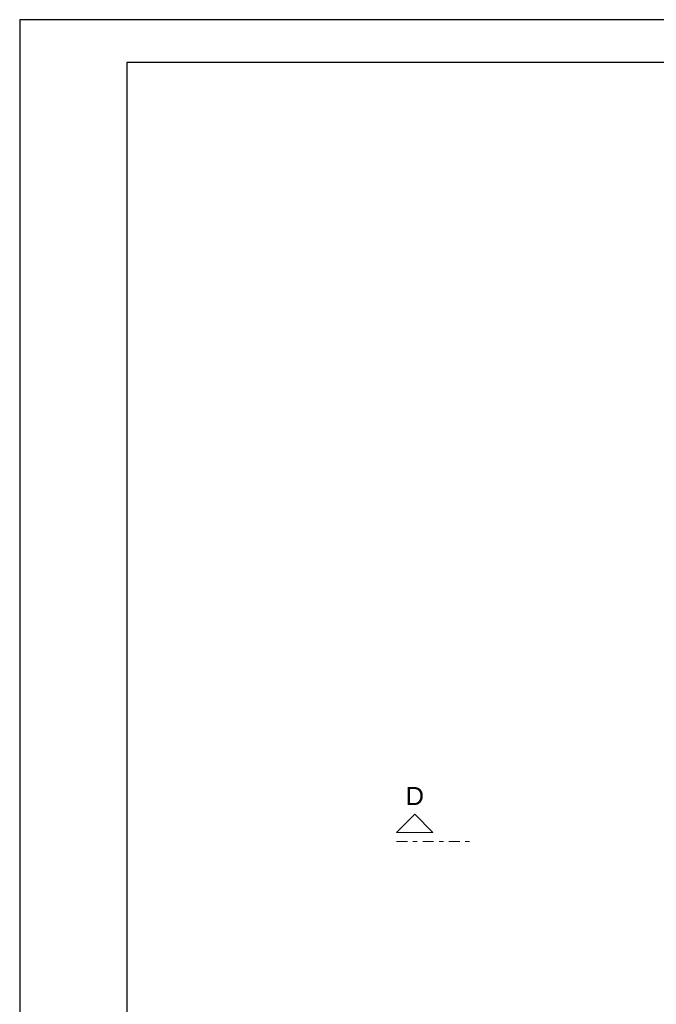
# Model space of a CAD drawing. Header units: millimetres. Extents: x 0 to 119, y 0 to 84.
# Tile 15 of 38: x 0 to 15, y 61 to 84. Entities that reach past the tile are written whole.
import ezdxf

# ---------------------------------------------------------------- set-up
doc = ezdxf.new("R2010")
doc.units = ezdxf.units.MM
doc.header["$MEASUREMENT"] = 0
doc.linetypes.add('DASHDOT', pattern=[2.54, 1.27, -0.635, 0, -0.635])
doc.linetypes.add('NULL', pattern=[0])
doc.layers.add('FO-Cortes', color=9, linetype='DASHDOT', lineweight=5)
doc.layers.add('SEDUC_MARF', color=1, linetype='Continuous')
doc.layers.add('SEDUC_MARGG', color=7, linetype='Continuous')
doc.styles.add('Arial', font='txt')

msp = doc.modelspace()

# ---------------------------------------------------------------- linework, layer by layer
at = {"layer": 'FO-Cortes', "ltscale": 0.2}
msp.add_line((8.7827, 64.9438), (10.4771, 64.9438), dxfattribs=at)
at = {"layer": 'FO-Cortes', "linetype": 'Continuous', "ltscale": 0.2}
msp.add_lwpolyline([(8.7827, 65.1556), (9.6299, 65.1556), (9.2063, 65.5792), (8.7827, 65.1556)], close=True, dxfattribs=at)
at = {"layer": 'SEDUC_MARF'}
msp.add_lwpolyline([(118.9, 84.1), (0, 84.1), (0, 0), (118.9, 0)], close=True, dxfattribs=at)
at = {"layer": 'SEDUC_MARGG'}
msp.add_lwpolyline([(2.5, 1), (117.9, 1), (117.9, 83.1), (2.5, 83.1), (2.5, 1)], dxfattribs=at)

# ---------------------------------------------------------------- texts
at = {"layer": 'FO-Cortes', "linetype": 'NULL', "ltscale": 0.2, "insert": (9.2066, 65.791), "char_height": 0.4236, "width": 0.837715, "attachment_point": 8, "line_spacing_factor": 0.798, "style": 'Arial'}
msp.add_mtext('D', dxfattribs=at)

doc.saveas('drawing.dxf')
